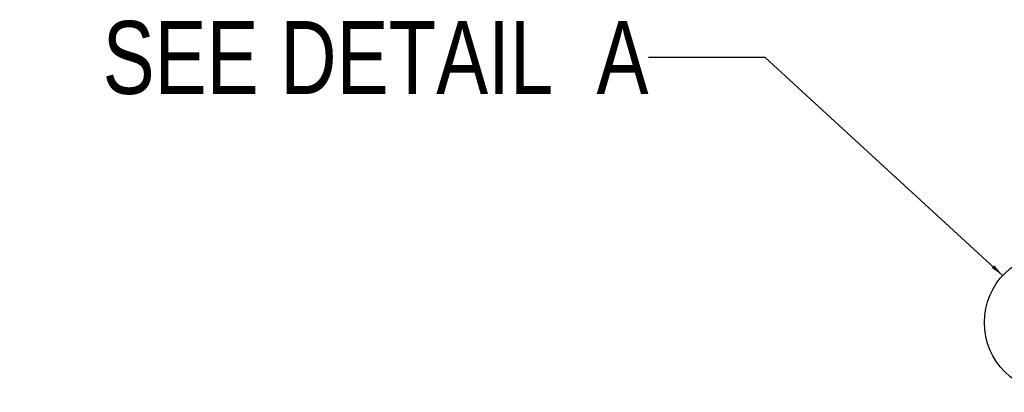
# Model space of a CAD drawing. Header units: inches. Extents: x 0 to 166, y 0 to 117.
# Tile 63 of 73: x 99.69 to 110.25, y 69.59 to 73.58. Entities that reach past the tile are written whole.
import ezdxf

# ---------------------------------------------------------------- set-up
doc = ezdxf.new("R2010")
doc.units = ezdxf.units.IN
doc.header["$LTSCALE"] = 9.105315
doc.header["$MEASUREMENT"] = 0
doc.layers.get('0').update_dxf_attribs({"linetype": 'CONTINUOUS'})
doc.styles.get("Standard").update_dxf_attribs({"font": 'txt', "width": 0.8})
doc.dimstyles.get("Standard").update_dxf_attribs({"dimtxt": 0.78125, "dimasz": 0.14, "dimexe": 0.18, "dimexo": 0.0625, "dimgap": 0.09, "dimtad": 1, "dimdec": 3, "dimzin": 4, "dimdsep": 46, "dimtxsty": 'STANDARD', "dimblk": '_FILLED', "dimblk1": '_FILLED', "dimblk2": '_FILLED', "dimcen": 0.09, "dimadec": 0, "dimazin": 0, "dimtp": 0.001, "dimtm": 0.001, "dimtfac": 1, "dimtdec": 3, "dimtofl": 0, "dimtmove": 0, "dimatfit": 3, "dimldrblk": '_FILLED', "dimfxl": 1, "dimtolj": 1, "dimtzin": 4, "dimarcsym": 0})

# ---------------------------------------------------------------- blocks, each defined once
blk = doc.blocks.new('_FILLED')
at = {"color": 0, "linetype": 'BYBLOCK'}
blk.add_solid([(0, 0), (-1, 0.143), (-1, -0.143)], dxfattribs=at)

msp = doc.modelspace()

# ---------------------------------------------------------------- linework, layer by layer
at = {"color": 7, "linetype": 'CONTINUOUS'}
msp.add_circle((110.782, 70.333), 0.746, dxfattribs=at)

# ---------------------------------------------------------------- texts
at = {"color": 7, "linetype": 'CONTINUOUS', "insert": (106.435, 73.563), "char_height": 0.78125, "width": 8.125, "attachment_point": 3, "line_spacing_factor": 0.9}
msp.add_mtext('SEE DETAIL  A', dxfattribs=at)

# ---------------------------------------------------------------- leaders
at = {"color": 7, "linetype": 'CONTINUOUS'}
msp.add_leader([(110.232, 70.838), (107.685, 73.172), (106.435, 73.172)], dimstyle='STANDARD', override={"dimtad": 0}, dxfattribs=at)

doc.saveas('drawing.dxf')
